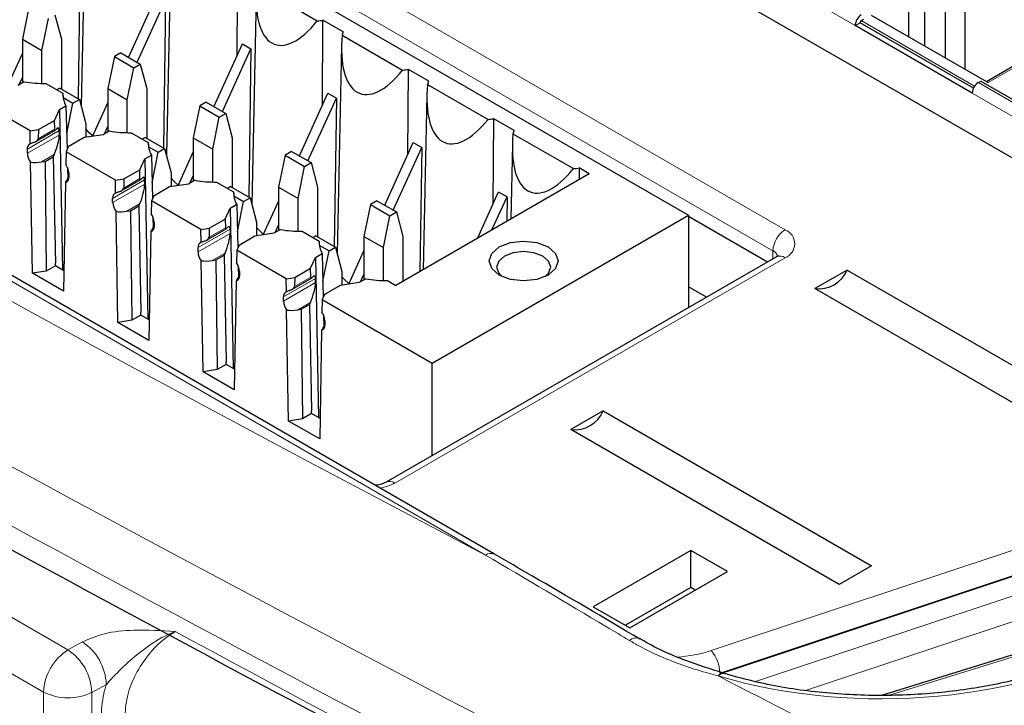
# Paper-space layout 'Blatt4' of a CAD drawing. Header units: millimetres. Extents: x 5 to 418, y 2 to 292.
# Tile 41 of 79: x 111.63 to 123.04, y 195.41 to 203.36. Entities that reach past the tile are written whole.
import ezdxf

# ---------------------------------------------------------------- set-up
doc = ezdxf.new("R2010")
doc.units = ezdxf.units.MM

psp = doc.layouts.new('Blatt4')

# ---------------------------------------------------------------- linework, layer by layer
at = {"color": 7, "linetype": 'Continuous', "lineweight": 18}
for p, q in [((117.028, 197.148), (91.885, 211.662)), ((102.54, 211.289), (120.5, 200.92)), ((120.359, 200.678), (102.398, 211.047)), ((94.356, 206.341), (112.185, 196.049)), ((111.902, 195.559), (94.073, 205.851)), ((118.72, 204.786), (121.313, 203.289)), ((121.37, 203.321), (122.685, 202.562)), ((122.699, 202.587), (121.384, 203.346)), ((122.855, 202.627), (123.208, 202.831)), ((122.742, 202.627), (123.623, 202.119)), ((122.671, 202.505), (123.552, 201.996)), ((112.084, 202.071), (111.714, 201.857)), ((112.085, 202.022), (111.714, 201.808)), ((112.031, 202.086), (111.841, 201.977)), ((112.026, 201.792), (111.879, 201.707)), ((112.19, 201.528), (112.194, 201.53)), ((113.074, 201.499), (112.703, 201.285)), ((113.075, 201.451), (112.703, 201.236)), ((113.02, 201.515), (112.831, 201.405)), ((113.016, 201.221), (112.869, 201.136)), ((113.18, 200.956), (113.184, 200.959)), ((114.064, 200.928), (113.693, 200.714)), ((113.693, 200.665), (114.065, 200.879)), ((114.01, 200.943), (113.821, 200.834)), ((114.006, 200.649), (113.859, 200.564)), ((120.357, 200.582), (120.359, 200.678)), ((120.5, 200.597), (115.975, 197.984)), ((114.17, 200.385), (114.174, 200.387)), ((115.054, 200.356), (114.683, 200.142)), ((115.055, 200.308), (114.683, 200.093)), ((115, 200.372), (114.811, 200.262)), ((114.996, 200.078), (114.849, 199.993)), ((115.16, 199.813), (115.164, 199.816)), ((119.645, 196.04), (125.621, 198.032)), ((125.721, 197.772), (119.745, 195.78)), ((120.158, 195.681), (125.75, 197.545)), ((125.85, 197.281), (120.748, 195.581)), ((125.154, 196.591), (121.723, 195.526)), ((112.185, 196.049), (112.352, 196.142)), ((119.745, 195.78), (119.745, 195.776)), ((112.63, 195.649), (112.463, 195.556)), ((111.902, 168.232), (111.902, 195.559)), ((112.463, 195.556), (112.463, 168.229))]:
    psp.add_line(p, q, dxfattribs=at)
at = {"color": 7, "linetype": 'Continuous', "lineweight": 25}
for p, q in [((117.13, 197.159), (91.987, 211.674)), ((101.559, 211.376), (119.379, 201.089)), ((115.157, 206.359), (124.406, 201.02)), ((122.586, 205.15), (122.586, 202.782)), ((112.388, 204.768), (112.337, 202.357)), ((112.328, 204.16), (112.302, 202.442)), ((113.378, 204.197), (113.327, 201.786)), ((114.146, 202.937), (114.152, 203.923)), ((122.119, 203.999), (122.119, 203.052)), ((114.375, 203.749), (115.076, 203.344)), ((122.357, 203.769), (122.357, 202.915)), ((112.888, 202.92), (113.218, 203.646)), ((112.987, 202.863), (113.317, 203.589)), ((113.317, 203.589), (113.292, 201.87)), ((114.368, 203.625), (114.317, 201.214)), ((111.733, 203.5), (111.657, 203.13)), ((121.935, 203.158), (121.935, 203.566)), ((111.883, 203), (111.959, 203.37)), ((112.034, 203.413), (112.109, 203.13)), ((115.136, 202.366), (115.142, 203.352)), ((115.378, 203.216), (115.142, 203.352)), ((121.384, 203.346), (121.412, 203.362)), ((121.497, 203.411), (122.855, 202.627)), ((121.313, 203.289), (121.37, 203.321)), ((122.671, 202.505), (121.313, 203.289)), ((122.685, 202.562), (121.37, 203.321)), ((111.657, 203.13), (111.883, 203)), ((111.657, 203.13), (111.657, 202.626)), ((112.109, 203.13), (112.109, 202.553)), ((115.365, 203.177), (116.066, 202.773)), ((113.878, 202.348), (114.208, 203.075)), ((113.977, 202.291), (114.307, 203.017)), ((114.208, 203.075), (114.307, 203.017)), ((114.307, 203.017), (114.282, 201.299)), ((115.358, 203.054), (115.307, 200.643)), ((111.481, 202.576), (111.657, 202.963)), ((111.883, 202.618), (111.883, 203)), ((112.723, 202.929), (112.647, 202.559)), ((112.797, 202.972), (112.723, 202.929)), ((112.723, 202.929), (112.949, 202.798)), ((112.797, 202.972), (113.024, 202.842)), ((112.873, 202.428), (112.949, 202.798)), ((112.949, 202.798), (113.024, 202.842)), ((113.024, 202.842), (113.099, 202.559)), ((116.126, 201.794), (116.132, 202.78)), ((116.368, 202.644), (116.132, 202.78)), ((123.208, 202.852), (122.837, 202.637)), ((111.618, 202.604), (111.657, 202.688)), ((111.678, 202.638), (111.602, 202.594)), ((111.929, 202.617), (112.126, 202.504)), ((112.09, 202.564), (112.056, 202.544)), ((112.09, 202.564), (112.317, 202.433)), ((112.647, 202.559), (112.873, 202.428)), ((112.647, 202.559), (112.647, 202.054)), ((113.099, 202.559), (113.099, 201.981)), ((116.355, 202.606), (117.056, 202.201)), ((122.742, 202.627), (122.77, 202.644)), ((122.77, 202.644), (124.006, 201.93)), ((112.126, 202.504), (112.127, 202.468)), ((112.129, 202.455), (112.242, 202.39)), ((114.868, 201.777), (115.198, 202.503)), ((114.967, 201.72), (115.297, 202.446)), ((115.198, 202.503), (115.297, 202.446)), ((115.297, 202.446), (115.272, 200.727)), ((116.348, 202.482), (116.305, 200.458)), ((111.745, 202.067), (111.173, 202.398)), ((112.086, 202.315), (112.162, 202.359)), ((112.162, 202.359), (112.174, 201.851)), ((112.17, 202.038), (112.242, 202.39)), ((112.242, 202.39), (112.317, 202.433)), ((112.317, 202.433), (112.392, 202.15)), ((112.471, 202.004), (112.647, 202.391)), ((112.873, 202.046), (112.873, 202.428)), ((113.713, 202.358), (113.637, 201.987)), ((113.787, 202.401), (113.713, 202.358)), ((113.713, 202.358), (113.939, 202.227)), ((113.787, 202.401), (114.014, 202.27)), ((112.027, 202.188), (112.086, 202.315)), ((112.086, 202.315), (112.122, 200.456)), ((113.863, 201.857), (113.939, 202.227)), ((113.939, 202.227), (114.014, 202.27)), ((114.014, 202.27), (114.089, 201.987)), ((117.116, 201.223), (117.122, 202.209)), ((117.358, 202.073), (117.122, 202.209)), ((111.844, 202.082), (112.027, 202.188)), ((112.031, 202.086), (112.027, 202.188)), ((112.392, 202.15), (112.392, 201.992)), ((112.608, 202.032), (112.647, 202.117)), ((111.745, 202.067), (111.844, 202.082)), ((111.748, 201.916), (111.745, 202.067)), ((111.812, 201.943), (112.039, 202.074)), ((111.844, 202.082), (111.841, 201.977)), ((112.085, 202.022), (112.084, 202.071)), ((112.372, 201.989), (112.189, 201.883)), ((112.592, 202.023), (112.372, 201.989)), ((112.668, 202.067), (112.592, 202.023)), ((112.919, 202.046), (113.116, 201.932)), ((113.08, 201.992), (113.046, 201.973)), ((113.08, 201.992), (113.306, 201.862)), ((113.637, 201.987), (113.863, 201.857)), ((113.637, 201.987), (113.637, 201.483)), ((114.089, 201.987), (114.089, 201.41)), ((117.345, 202.035), (118.046, 201.63)), ((112.189, 201.883), (112.163, 201.826)), ((113.116, 201.932), (113.117, 201.896)), ((113.119, 201.884), (113.232, 201.819)), ((115.858, 201.206), (116.188, 201.932)), ((115.957, 201.148), (116.287, 201.874)), ((116.188, 201.932), (116.287, 201.874)), ((116.287, 201.874), (116.266, 200.435)), ((117.338, 201.911), (117.32, 201.044)), ((111.714, 201.808), (111.714, 201.857)), ((111.92, 201.714), (112.015, 201.768)), ((112.026, 201.792), (112.015, 201.768)), ((112.015, 201.768), (112.039, 200.535)), ((112.163, 201.826), (112.16, 201.678)), ((112.735, 201.495), (112.163, 201.826)), ((113.076, 201.744), (113.152, 201.787)), ((113.152, 201.787), (113.164, 201.28)), ((113.16, 201.466), (113.232, 201.819)), ((113.232, 201.819), (113.306, 201.862)), ((113.306, 201.862), (113.382, 201.579)), ((113.461, 201.433), (113.637, 201.82)), ((113.863, 201.475), (113.863, 201.857)), ((114.703, 201.786), (114.627, 201.416)), ((114.777, 201.829), (114.703, 201.786)), ((114.703, 201.786), (114.929, 201.655)), ((114.777, 201.829), (115.004, 201.699)), ((111.774, 200.417), (111.752, 201.704)), ((111.879, 201.707), (111.92, 201.714)), ((111.92, 201.714), (111.934, 200.442)), ((112.179, 201.642), (112.182, 201.515)), ((113.017, 201.617), (113.076, 201.744)), ((113.076, 201.744), (113.112, 199.884)), ((114.853, 201.285), (114.929, 201.655)), ((114.929, 201.655), (115.004, 201.699)), ((115.004, 201.699), (115.079, 201.416)), ((118.112, 201.637), (118.111, 201.501)), ((118.23, 201.569), (118.112, 201.637)), ((112.194, 201.537), (112.19, 201.528)), ((112.194, 201.579), (112.194, 201.53)), ((112.834, 201.511), (113.017, 201.617)), ((113.02, 201.515), (113.017, 201.617)), ((113.382, 201.579), (113.382, 201.421)), ((113.598, 201.461), (113.637, 201.545)), ((118.23, 201.569), (115.988, 200.275)), ((112.156, 201.47), (112.134, 200.209)), ((112.735, 201.495), (112.834, 201.511)), ((112.738, 201.344), (112.735, 201.495)), ((112.802, 201.371), (113.029, 201.503)), ((112.834, 201.511), (112.831, 201.405)), ((113.075, 201.451), (113.074, 201.499)), ((113.362, 201.417), (113.179, 201.312)), ((113.582, 201.451), (113.362, 201.417)), ((113.658, 201.495), (113.582, 201.451)), ((113.909, 201.474), (114.106, 201.361)), ((114.07, 201.421), (114.036, 201.401)), ((114.07, 201.421), (114.296, 201.29)), ((114.627, 201.416), (114.853, 201.285)), ((114.627, 201.416), (114.627, 200.911)), ((115.079, 201.416), (115.079, 200.838)), ((113.179, 201.312), (113.152, 201.255)), ((114.106, 201.361), (114.107, 201.325)), ((114.109, 201.313), (114.222, 201.247)), ((116.932, 200.82), (117.178, 201.36)), ((117.102, 200.918), (117.277, 201.303)), ((117.178, 201.36), (117.277, 201.303)), ((117.277, 201.303), (117.273, 201.017)), ((112.703, 201.236), (112.703, 201.285)), ((112.91, 201.142), (113.005, 201.197)), ((113.016, 201.221), (113.005, 201.197)), ((113.005, 201.197), (113.029, 199.964)), ((113.152, 201.255), (113.15, 201.106)), ((113.725, 200.924), (113.152, 201.255)), ((114.066, 201.172), (114.142, 201.216)), ((114.142, 201.216), (114.154, 200.708)), ((114.15, 200.895), (114.222, 201.247)), ((114.222, 201.247), (114.296, 201.29)), ((114.296, 201.29), (114.372, 201.007)), ((114.45, 200.861), (114.627, 201.248)), ((114.853, 200.903), (114.853, 201.285)), ((115.693, 201.215), (115.617, 200.844)), ((115.767, 201.258), (115.693, 201.215)), ((115.693, 201.215), (115.919, 201.084)), ((115.767, 201.258), (115.993, 201.127)), ((112.764, 199.846), (112.742, 201.132)), ((112.869, 201.136), (112.91, 201.142)), ((112.91, 201.142), (112.924, 199.871)), ((113.169, 201.07), (113.172, 200.943)), ((114.007, 201.045), (114.066, 201.172)), ((114.066, 201.172), (114.102, 199.313)), ((115.843, 200.714), (115.919, 201.084)), ((115.919, 201.084), (115.993, 201.127)), ((115.993, 201.127), (116.069, 200.844)), ((116.409, 199.375), (119.379, 201.089)), ((119.379, 201.089), (119.379, 200.017)), ((120.295, 200.546), (119.379, 201.075)), ((113.184, 200.965), (113.18, 200.956)), ((113.184, 201.008), (113.184, 200.959)), ((113.824, 200.939), (114.007, 201.045)), ((114.007, 201.045), (114.01, 200.943)), ((114.372, 201.007), (114.372, 200.849)), ((114.588, 200.889), (114.627, 200.974)), ((113.146, 200.899), (113.124, 199.638)), ((113.725, 200.924), (113.824, 200.939)), ((113.728, 200.773), (113.725, 200.924)), ((113.792, 200.8), (114.019, 200.931)), ((113.824, 200.939), (113.821, 200.834)), ((114.064, 200.928), (114.065, 200.879)), ((114.352, 200.846), (114.169, 200.74)), ((114.572, 200.88), (114.352, 200.846)), ((114.648, 200.924), (114.572, 200.88)), ((114.899, 200.903), (115.096, 200.789)), ((115.06, 200.849), (115.026, 200.83)), ((115.06, 200.849), (115.286, 200.719)), ((115.617, 200.844), (115.843, 200.714)), ((115.617, 200.844), (115.617, 200.34)), ((116.069, 200.844), (116.069, 200.322)), ((114.169, 200.74), (114.142, 200.683)), ((115.096, 200.789), (115.097, 200.753)), ((115.099, 200.741), (115.212, 200.676)), ((113.693, 200.665), (113.693, 200.714)), ((113.9, 200.571), (113.995, 200.625)), ((114.006, 200.649), (113.995, 200.625)), ((113.995, 200.625), (114.019, 199.392)), ((114.142, 200.683), (114.14, 200.535)), ((114.715, 200.352), (114.142, 200.683)), ((115.056, 200.601), (115.132, 200.644)), ((115.132, 200.644), (115.144, 200.137)), ((115.14, 200.323), (115.212, 200.676)), ((115.212, 200.676), (115.286, 200.719)), ((115.286, 200.719), (115.362, 200.436)), ((115.44, 200.29), (115.617, 200.677)), ((115.843, 200.332), (115.843, 200.714)), ((112.04, 200.503), (111.934, 200.442)), ((112.04, 200.503), (112.039, 200.535)), ((112.138, 200.446), (112.04, 200.503)), ((113.754, 199.274), (113.731, 200.561)), ((113.859, 200.564), (113.9, 200.571)), ((113.9, 200.571), (113.914, 199.299)), ((114.159, 200.499), (114.162, 200.372)), ((114.997, 200.474), (115.056, 200.601)), ((115.056, 200.601), (115.092, 198.741)), ((120.4, 200.606), (115.875, 197.994)), ((111.934, 200.442), (111.774, 200.417)), ((112.134, 200.209), (111.774, 200.417)), ((114.174, 200.394), (114.17, 200.385)), ((114.174, 200.436), (114.174, 200.387)), ((114.814, 200.368), (114.997, 200.474)), ((115, 200.372), (114.997, 200.474)), ((115.362, 200.436), (115.362, 200.278)), ((115.578, 200.318), (115.617, 200.402)), ((121.22, 200.454), (120.846, 200.238)), ((121.22, 200.454), (124.332, 198.658)), ((114.136, 200.327), (114.114, 199.066)), ((114.715, 200.352), (114.814, 200.368)), ((114.718, 200.201), (114.715, 200.352)), ((114.781, 200.229), (115.009, 200.36)), ((114.814, 200.368), (114.811, 200.262)), ((115.055, 200.308), (115.054, 200.356)), ((115.342, 200.274), (115.159, 200.169)), ((115.562, 200.308), (115.342, 200.274)), ((115.638, 200.352), (115.562, 200.308)), ((115.889, 200.331), (115.988, 200.275)), ((115.159, 200.169), (115.132, 200.112)), ((119.588, 200.138), (119.379, 200.259)), ((123.957, 198.442), (120.846, 200.238)), ((114.683, 200.093), (114.683, 200.142)), ((114.89, 199.999), (114.985, 200.054)), ((114.996, 200.078), (114.985, 200.054)), ((114.985, 200.054), (115.009, 198.821)), ((115.132, 200.112), (115.13, 199.963)), ((115.132, 200.112), (116.409, 199.375)), ((113.03, 199.932), (112.924, 199.871)), ((113.03, 199.932), (113.029, 199.964)), ((113.128, 199.875), (113.03, 199.932)), ((114.744, 198.703), (114.721, 199.99)), ((114.849, 199.993), (114.89, 199.999)), ((114.89, 199.999), (114.904, 198.728)), ((115.149, 199.927), (115.152, 199.8)), ((112.924, 199.871), (112.764, 199.846)), ((113.124, 199.638), (112.764, 199.846)), ((115.164, 199.822), (115.16, 199.813)), ((115.164, 199.865), (115.164, 199.816)), ((115.126, 199.756), (115.104, 198.495)), ((114.02, 199.36), (113.914, 199.299)), ((114.02, 199.36), (114.019, 199.392)), ((114.118, 199.303), (114.02, 199.36)), ((116.409, 198.302), (116.409, 199.375)), ((113.914, 199.299), (113.754, 199.274)), ((114.114, 199.066), (113.754, 199.274)), ((115.009, 198.789), (114.904, 198.728)), ((115.009, 198.789), (115.009, 198.821)), ((115.108, 198.732), (115.009, 198.789)), ((118.392, 198.821), (118.018, 198.605)), ((118.392, 198.821), (121.503, 197.025)), ((114.904, 198.728), (114.744, 198.703)), ((115.104, 198.495), (114.744, 198.703)), ((121.129, 196.809), (118.018, 198.605)), ((119.882, 195.817), (125.859, 197.808)), ((119.407, 197.203), (118.276, 196.55)), ((119.831, 196.958), (119.407, 197.203)), ((119.407, 196.771), (119.407, 197.203)), ((118.7, 196.305), (119.831, 196.958)), ((121.503, 197.025), (121.129, 196.809)), ((119.407, 196.771), (118.65, 196.334)), ((119.457, 196.742), (119.407, 196.771)), ((125.256, 196.65), (121.619, 195.521)), ((118.276, 196.55), (118.7, 196.305)), ((118.816, 196.18), (118.818, 196.178)), ((119.774, 195.784), (119.882, 195.817))]:
    psp.add_line(p, q, dxfattribs=at)
at = {"color": 7, "linetype": 'Continuous', "lineweight": 25, "flags": 128}
for points in [[(112.473, 202.01), (112.432, 202.046), (112.392, 202.09)], [(113.463, 201.439), (113.422, 201.475), (113.382, 201.518)], [(114.453, 200.867), (114.412, 200.903), (114.372, 200.947)], [(117.752, 200.722), (117.839, 200.647), (117.869, 200.559), (117.839, 200.47), (117.752, 200.395), (117.622, 200.345), (117.469, 200.328), (117.316, 200.345), (117.187, 200.395), (117.1, 200.47), (117.069, 200.559), (117.1, 200.647), (117.187, 200.722), (117.316, 200.772), (117.469, 200.79), (117.622, 200.772), (117.752, 200.722)], [(117.718, 200.378), (117.759, 200.419), (117.783, 200.488), (117.759, 200.557), (117.691, 200.616), (117.589, 200.655), (117.469, 200.669), (117.349, 200.655), (117.248, 200.616), (117.18, 200.557), (117.156, 200.488), (117.18, 200.419), (117.221, 200.378)], [(115.443, 200.296), (115.402, 200.332), (115.362, 200.375)], [(119.724, 195.747), (119.742, 195.765), (119.76, 195.775), (119.776, 195.778), (119.786, 195.776)]]:
    psp.add_lwpolyline(points, dxfattribs=at)
at = {"color": 7, "linetype": 'Continuous', "lineweight": 25}
for centre, radius, start, end in [((114.997, 204.386), 1.045, 274.3461, 277.9939), ((121.467, 203.282), 0.154, 122.6055, 177.3945), ((121.4, 203.32), 0.0307, 122.6055, 177.3945), ((115.589, 203.126), 0.23, 157.0218, 167.0334), ((115.987, 203.815), 1.045, 274.3461, 277.9939), ((111.91, 203.927), 1.31, 259.7801, 270.8315), ((116.579, 202.554), 0.23, 157.0218, 167.0334), ((122.824, 202.498), 0.154, 122.6055, 177.3945), ((112.404, 202.495), 0.278, 178.227, 209.4562), ((116.977, 203.243), 1.045, 274.3461, 277.9939), ((112.9, 203.356), 1.31, 259.7801, 270.8315), ((117.569, 201.983), 0.23, 157.0218, 167.0334), ((111.768, 201.864), 0.0554, 111.6771, 187.7692), ((113.394, 201.924), 0.278, 178.227, 209.4562), ((111.896, 201.816), 0.182, 182.5078, 217.7954), ((112.014, 201.572), 0.18, 2.3789, 36.0727), ((117.967, 202.672), 1.045, 274.3461, 277.9939), ((112.141, 201.522), 0.054, 286.5351, 8.4901), ((113.89, 202.784), 1.31, 259.7801, 270.8315), ((112.758, 201.293), 0.0554, 111.6771, 187.7692), ((114.384, 201.352), 0.278, 178.227, 209.4562), ((112.886, 201.244), 0.182, 182.5078, 217.7954), ((113.004, 201), 0.18, 2.3789, 36.0727), ((113.131, 200.951), 0.054, 286.5351, 8.4901), ((114.88, 202.213), 1.31, 259.7801, 270.8315), ((113.748, 200.721), 0.0554, 111.6771, 187.7692), ((115.374, 200.781), 0.278, 178.227, 209.4562), ((113.875, 200.673), 0.182, 182.5078, 217.7954), ((113.994, 200.429), 0.18, 2.3789, 36.0727), ((114.121, 200.379), 0.054, 286.5351, 8.4901), ((120.892, 200.591), 0.356, 262.6225, 337.3722), ((115.87, 201.641), 1.31, 259.7801, 270.8315), ((114.738, 200.15), 0.0554, 111.6771, 187.7692), ((114.865, 200.101), 0.182, 182.5078, 217.7954), ((114.984, 199.857), 0.18, 2.3789, 36.0727), ((115.111, 199.808), 0.054, 286.5351, 8.4901), ((118.063, 198.958), 0.356, 262.6225, 337.3722)]:
    psp.add_arc(centre, radius, start, end, dxfattribs=at)
at = {"color": 7, "linetype": 'Continuous', "lineweight": 18}
for centre, radius, start, end in [((120.667, 200.661), 0.308, 122.6523, 176.7703), ((120.439, 200.758), 0.173, 290.7834, 69.2166), ((120.313, 200.583), 0.106, 17.4139, 64.5329), ((120.442, 200.52), 0.0961, 52.8179, 115.8716), ((115.724, 198.44), 0.52, 278.5879, 298.7922), ((115.917, 197.907), 0.0961, 52.8299, 115.7513), ((117.088, 197.071), 0.0972, 64.0938, 128.3367), ((304.524, 550.032), 402.084, 241.62357, 242.75873), ((118.773, 196.081), 0.107, 66.1516, 135.1614), ((112.516, 195.531), 0.615, 122.6055, 177.3945), ((111.839, 195.529), 0.624, 2.4792, 56.3611), ((112.006, 195.622), 0.624, 2.4792, 56.3611), ((119.164, 197.519), 1.555, 273.1434, 287.9933), ((119.329, 195.77), 0.415, 1.3792, 40.6263), ((112.185, 196.107), 0.616, 242.6565, 296.7662)]:
    psp.add_arc(centre, radius, start, end, dxfattribs=at)
for centre, major_axis, ratio, start_param, end_param in [((372.028, 363.284), (379.985, 5.827), 0.587244, 3.834585, 4.001386), ((372.028, 351.797), (379.987, -5.634), 0.567146, 3.873355, 3.997444), ((372.013, 364.255), (378.785, 5.828), 0.587275, 3.871004, 3.964908), ((121.683, 197.949), (4.2, 0.065), 0.587275, 4.218066, 5.471299), ((372.013, 364.255), (378.785, 5.828), 0.587275, 3.97449, 4.001356)]:
    psp.add_ellipse(centre, major_axis=major_axis, ratio=ratio, start_param=start_param, end_param=end_param, dxfattribs=at)
at = {"color": 7, "linetype": 'Continuous', "lineweight": 25}
for centre, major_axis, ratio, start_param, end_param in [((114.981, 204.205), (0.399, 1.134), 0.410555, 2.12407, 4.005778), ((115.971, 203.634), (0.399, 1.134), 0.410555, 2.12407, 4.005778), ((116.961, 203.062), (0.399, 1.134), 0.410555, 2.12407, 4.005778), ((112.022, 201.937), (0.051, 0.164), 0.214878, 5.726301, 6.846733), ((112.023, 201.889), (0.051, 0.164), 0.214878, 4.155505, 5.726301), ((112.056, 202.142), (0.0213, 0.0685), 0.214878, 2.584709, 3.70514), ((117.951, 202.491), (0.399, 1.134), 0.410555, 2.12407, 4.005778), ((111.883, 201.857), (0.231, 0.045), 0.415057, 1.927727, 2.114113), ((111.744, 201.962), (0.0963, 0.0188), 0.415057, 5.06932, 6.189751), ((111.882, 201.807), (0.231, 0.045), 0.415057, 4.034806, 4.618955), ((112.193, 201.627), (0.054, 0.167), 0.189303, 3.548819, 4.132968), ((113.012, 201.365), (0.051, 0.164), 0.214878, 5.726301, 6.846733), ((113.013, 201.317), (0.051, 0.164), 0.214878, 4.155505, 5.726301), ((113.046, 201.571), (0.0213, 0.0685), 0.214878, 2.584709, 3.70514), ((112.873, 201.285), (0.231, 0.045), 0.415057, 1.927727, 2.114113), ((112.734, 201.39), (0.0963, 0.0188), 0.415057, 5.06932, 6.189751), ((112.872, 201.235), (0.231, 0.045), 0.415057, 4.034806, 4.618955), ((113.183, 201.056), (0.054, 0.167), 0.189303, 3.548819, 4.132968), ((114.002, 200.794), (0.051, 0.164), 0.214878, 5.726301, 6.846733), ((114.003, 200.746), (0.051, 0.164), 0.214878, 4.155505, 5.726301), ((114.036, 200.999), (0.0213, 0.0685), 0.214878, 2.584709, 3.70514), ((113.863, 200.714), (0.231, 0.045), 0.415057, 1.927727, 2.114113), ((113.724, 200.819), (0.0963, 0.0188), 0.415057, 5.06932, 6.189751), ((113.862, 200.664), (0.231, 0.045), 0.415057, 4.034806, 4.618955), ((114.173, 200.484), (0.054, 0.167), 0.189303, 3.548819, 4.132968), ((114.992, 200.222), (0.051, 0.164), 0.214878, 5.726301, 6.846733), ((114.993, 200.174), (0.051, 0.164), 0.214878, 4.155505, 5.726301), ((115.026, 200.428), (0.0213, 0.0685), 0.214878, 2.584709, 3.70514), ((114.853, 200.142), (0.231, 0.045), 0.415057, 1.927727, 2.114113), ((114.714, 200.247), (0.0963, 0.0188), 0.415057, 5.06932, 6.189751), ((114.852, 200.092), (0.231, 0.045), 0.415057, 4.034806, 4.618955), ((115.163, 199.913), (0.054, 0.167), 0.189303, 3.548819, 4.132968)]:
    psp.add_ellipse(centre, major_axis=major_axis, ratio=ratio, start_param=start_param, end_param=end_param, dxfattribs=at)
for points, knots in [([(87.346, 211.626), (88.154, 211.101), (90.498, 209.581), (94.449, 207.101), (99.228, 204.201), (104.1, 201.351), (109.059, 198.552), (114.107, 195.803), (117.995, 193.759), (120.198, 192.63), (120.671, 192.388)], [0, 0, 0, 0, 0.0774167, 0.2244859, 0.3715556, 0.5186246, 0.6656928, 0.8127599, 0.959826, 1, 1, 1, 1]), ([(120.422, 200.622), (120.422, 200.622), (120.422, 200.621), (120.408, 200.612), (120.4, 200.606)], [0, 0, 0, 0, 0.497843, 1, 1, 1, 1]), ([(115.875, 197.994), (115.862, 197.988), (115.836, 197.975), (115.787, 197.961), (115.755, 197.959), (115.746, 197.958)], [0, 0, 0, 0, 0.4069248, 0.8353132, 1, 1, 1, 1]), ([(118.816, 196.175), (118.399, 196.421), (117.837, 196.752), (117.275, 197.075), (117.13, 197.158)], [0, 0, 0, 0, 0.7428342, 1, 1, 1, 1]), ([(119.787, 195.78), (119.639, 195.826), (119.293, 195.935), (118.981, 196.078), (118.822, 196.177), (118.817, 196.18)], [0, 0, 0, 0, 0.418596, 0.98117, 1, 1, 1, 1]), ([(124.503, 196.215), (124.413, 196.166), (124.152, 196.023), (123.655, 195.826), (123.006, 195.65), (122.314, 195.543), (121.6, 195.508), (120.891, 195.546), (120.279, 195.641), (119.925, 195.738), (119.783, 195.777)], [0, 0, 0, 0, 0.072345, 0.211036, 0.350049, 0.489267, 0.628621, 0.768007, 0.90728, 1, 1, 1, 1])]:
    psp.add_open_spline(points, degree=3, knots=knots, dxfattribs=at)
at = {"color": 7, "linetype": 'Continuous', "lineweight": 18}
for points, knots in [([(118.697, 196.157), (118.608, 196.211), (118.051, 196.543), (117.495, 196.872), (117.028, 197.148)], [0, 0, 0, 0, 0.16079, 1, 1, 1, 1]), ([(112.352, 196.142), (112.435, 196.178), (112.611, 196.253), (112.995, 196.289), (113.268, 196.272), (113.428, 196.261), (113.429, 196.261)], [0, 0, 0, 0, 0.270433, 0.574379, 0.997264, 1, 1, 1, 1]), ([(113.429, 196.261), (113.428, 196.26), (113.369, 196.239), (113.209, 196.164), (112.98, 195.995), (112.776, 195.808), (112.671, 195.693), (112.63, 195.649)], [0, 0, 0, 0, 0.003577, 0.201161, 0.547594, 0.825502, 1, 1, 1, 1]), ([(113.429, 196.261), (113.386, 196.234), (113.277, 196.167), (113.113, 195.999), (112.965, 195.771), (112.865, 195.521), (112.852, 195.367), (112.845, 195.29)], [0, 0, 0, 0, 0.142149, 0.356934, 0.571413, 0.78572, 1, 1, 1, 1]), ([(119.724, 195.747), (119.677, 195.76), (119.537, 195.798), (119.312, 195.87), (119.053, 195.971), (118.849, 196.069), (118.735, 196.135), (118.697, 196.157)], [0, 0, 0, 0, 0.122441, 0.368426, 0.618323, 0.872298, 1, 1, 1, 1]), ([(112.57, 195.289), (112.577, 195.385), (112.585, 195.502), (112.623, 195.627), (112.63, 195.649)], [0, 0, 0, 0, 0.818315, 1, 1, 1, 1])]:
    psp.add_open_spline(points, degree=3, knots=knots, dxfattribs=at)

doc.saveas('drawing.dxf')
